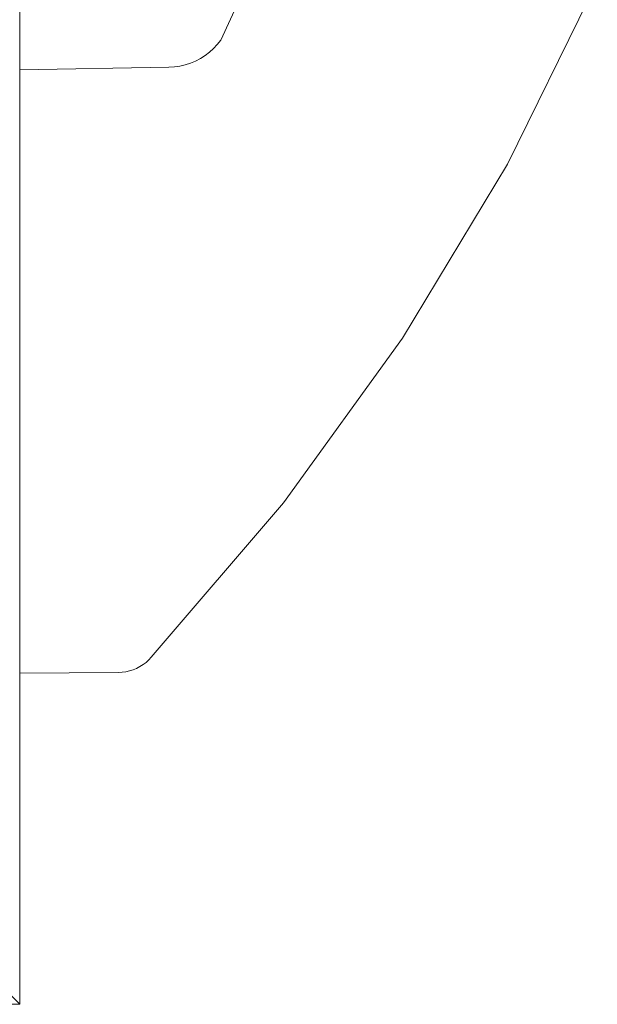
# Model space of a CAD drawing. Header units: millimetres. Extents: x 1865 to 2161, y 1201 to 1385.
# Tile 30 of 40: x 2125 to 2151, y 1201 to 1246. Entities that reach past the tile are written whole.
import ezdxf

# ---------------------------------------------------------------- set-up
doc = ezdxf.new("R2010")
doc.units = ezdxf.units.MM
doc.header["$LTSCALE"] = 25.4
doc.layers.add('Lighting-Moving Light', color=7, linetype='Continuous', lineweight=5)

# ---------------------------------------------------------------- blocks, each defined once
blk = doc.blocks.new('Group-1')
at = {"layer": 'Lighting-Moving Light', "color": 7, "linetype": 'Continuous', "lineweight": 5, "transparency": 33554687}
for points in [[(107.035, -87.035, -16.5), (112, -92, -21.465), (112, 92, -21.465), (107.035, 87.035, -16.5)], [(118.833, -49.092, -47.544), (118.833, -49.092, -77.387), (112, -49.211, -77.387), (112, -49.211, -47.544)], [(112, -76.845, -47.544), (112, -76.845, -77.387), (116.521, -76.805, -77.387), (116.521, -76.805, -47.544)], [(107.035, -87.035, -16.5), (-107.035, -87.035, -16.5), (-112, -92, -21.465), (112, -92, -21.465)]]:
    blk.add_3dface(points, dxfattribs=at)
for points, invisible_edges in [([(112, 49.211, -77.387), (112, -49.211, -47.544), (112, -49.211, -77.387), (112, 92, -99.965)], 13), ([(112, 92, -21.465), (112, -92, -21.465), (112, 49.211, -47.544), (112, 76.845, -47.544)], 10), ([(112, -49.211, -77.387), (112, -76.845, -77.387), (112, -92, -99.965), (112, 92, -99.965)], 10), ([(112, -49.211, -47.544), (112, 49.211, -77.387), (112, 49.211, -47.544), (112, -92, -21.465)], 13), ([(124.975, -39.654, -47.544), (124.975, -39.654, -77.387), (121.202, -47.861, -77.387), (121.202, -47.861, -47.544)], 1), ([(138.435, -45.187, -77.387), (134.318, -53.529, -77.387), (121.202, -47.861, -77.387), (124.975, -39.654, -77.387)], 10), ([(124.975, -39.654, -47.544), (121.202, -47.861, -47.544), (134.318, -53.529, -47.544), (138.435, -45.187, -47.544)], 10), ([(134.318, -53.529, -47.544), (134.318, -53.529, -77.387), (138.435, -45.187, -77.387), (138.435, -45.187, -47.544)], 5), ([(121.045, -48.058, -47.544), (121.045, -48.058, -77.387), (120.873, -48.241, -77.387), (120.873, -48.241, -47.544)], 5), ([(120.873, -48.241, -77.387), (121.045, -48.058, -77.387), (129.521, -61.498, -77.387)], 10), ([(129.521, -61.498, -47.544), (121.045, -48.058, -47.544), (120.873, -48.241, -47.544)], 9), ([(121.202, -47.861, -47.544), (121.202, -47.861, -77.387), (121.045, -48.058, -77.387), (121.045, -48.058, -47.544)], 4), ([(121.045, -48.058, -77.387), (121.202, -47.861, -77.387), (134.318, -53.529, -77.387), (129.521, -61.498, -77.387)], 10), ([(129.521, -61.498, -47.544), (134.318, -53.529, -47.544), (121.202, -47.861, -47.544), (121.045, -48.058, -47.544)], 10), ([(120.485, -48.561, -47.544), (120.485, -48.561, -77.387), (120.273, -48.695, -77.387), (120.273, -48.695, -47.544)], 5), ([(129.521, -61.498, -77.387), (120.273, -48.695, -77.387), (120.485, -48.561, -77.387)], 9), ([(120.485, -48.561, -47.544), (120.273, -48.695, -47.544), (129.521, -61.498, -47.544)], 10), ([(120.686, -48.409, -47.544), (120.686, -48.409, -77.387), (120.485, -48.561, -77.387), (120.485, -48.561, -47.544)], 5), ([(120.485, -48.561, -77.387), (120.686, -48.409, -77.387), (129.521, -61.498, -77.387)], 10), ([(129.521, -61.498, -47.544), (120.686, -48.409, -47.544), (120.485, -48.561, -47.544)], 9), ([(120.873, -48.241, -47.544), (120.873, -48.241, -77.387), (120.686, -48.409, -77.387), (120.686, -48.409, -47.544)], 5), ([(129.521, -61.498, -77.387), (120.686, -48.409, -77.387), (120.873, -48.241, -77.387)], 9), ([(120.873, -48.241, -47.544), (120.686, -48.409, -47.544), (129.521, -61.498, -47.544)], 10), ([(116.521, -76.805, -77.387), (112, -76.845, -77.387), (112, -49.211, -77.387), (118.833, -49.092, -77.387)], 8), ([(118.833, -49.092, -47.544), (112, -49.211, -47.544), (112, -76.845, -47.544), (116.521, -76.805, -47.544)], 8), ([(116.691, -76.796, -77.387), (116.521, -76.805, -77.387), (118.833, -49.092, -77.387)], 10), ([(118.833, -49.092, -47.544), (116.521, -76.805, -47.544), (116.691, -76.796, -47.544)], 9), ([(118.833, -49.092, -77.387), (117.028, -76.735, -77.387), (116.861, -76.773, -77.387), (116.691, -76.796, -77.387)], 9), ([(116.691, -76.796, -47.544), (116.861, -76.773, -47.544), (117.028, -76.735, -47.544), (118.833, -49.092, -47.544)], 12), ([(117.348, -76.618, -77.387), (117.191, -76.683, -77.387), (117.028, -76.735, -77.387), (118.833, -49.092, -77.387)], 12), ([(118.833, -49.092, -47.544), (117.028, -76.735, -47.544), (117.191, -76.683, -47.544), (117.348, -76.618, -47.544)], 9), ([(118.833, -49.092, -77.387), (117.5, -76.539, -77.387), (117.348, -76.618, -77.387)], 9), ([(117.348, -76.618, -47.544), (117.5, -76.539, -47.544), (118.833, -49.092, -47.544)], 10), ([(117.645, -76.448, -77.387), (117.5, -76.539, -77.387), (118.833, -49.092, -77.387)], 10), ([(118.833, -49.092, -47.544), (117.5, -76.539, -47.544), (117.645, -76.448, -47.544)], 9), ([(118.833, -49.092, -77.387), (117.908, -76.229, -77.387), (117.781, -76.344, -77.387), (117.645, -76.448, -77.387)], 9), ([(117.645, -76.448, -47.544), (117.781, -76.344, -47.544), (117.908, -76.229, -47.544), (118.833, -49.092, -47.544)], 12), ([(118.833, -49.092, -77.387), (118.024, -76.104, -77.387), (117.908, -76.229, -77.387)], 9), ([(117.908, -76.229, -47.544), (118.024, -76.104, -47.544), (118.833, -49.092, -47.544)], 10), ([(124.077, -69.041, -77.387), (118.024, -76.104, -77.387), (119.084, -49.077, -77.387), (119.333, -49.041, -77.387)], 10), ([(119.333, -49.041, -47.544), (119.084, -49.077, -47.544), (118.024, -76.104, -47.544), (124.077, -69.041, -47.544)], 10), ([(118.833, -49.092, -77.387), (119.084, -49.077, -77.387), (118.024, -76.104, -77.387)], 10), ([(118.024, -76.104, -47.544), (119.084, -49.077, -47.544), (118.833, -49.092, -47.544)], 9), ([(119.084, -49.077, -47.544), (119.084, -49.077, -77.387), (118.833, -49.092, -77.387), (118.833, -49.092, -47.544)], 1), ([(119.333, -49.041, -47.544), (119.333, -49.041, -77.387), (119.084, -49.077, -77.387), (119.084, -49.077, -47.544)], 5), ([(119.578, -48.985, -47.544), (119.578, -48.985, -77.387), (119.333, -49.041, -77.387), (119.333, -49.041, -47.544)], 5), ([(119.333, -49.041, -77.387), (119.578, -48.985, -77.387), (124.077, -69.041, -77.387)], 10), ([(124.077, -69.041, -47.544), (119.578, -48.985, -47.544), (119.333, -49.041, -47.544)], 9), ([(119.817, -48.908, -47.544), (119.817, -48.908, -77.387), (119.578, -48.985, -77.387), (119.578, -48.985, -47.544)], 5), ([(119.578, -48.985, -77.387), (119.817, -48.908, -77.387), (124.077, -69.041, -77.387)], 10), ([(124.077, -69.041, -47.544), (119.817, -48.908, -47.544), (119.578, -48.985, -47.544)], 9), ([(120.049, -48.811, -47.544), (120.049, -48.811, -77.387), (119.817, -48.908, -77.387), (119.817, -48.908, -47.544)], 5), ([(129.521, -61.498, -77.387), (124.077, -69.041, -77.387), (119.817, -48.908, -77.387), (120.049, -48.811, -77.387)], 10), ([(120.049, -48.811, -47.544), (119.817, -48.908, -47.544), (124.077, -69.041, -47.544), (129.521, -61.498, -47.544)], 10), ([(120.273, -48.695, -47.544), (120.273, -48.695, -77.387), (120.049, -48.811, -77.387), (120.049, -48.811, -47.544)], 5), ([(120.049, -48.811, -77.387), (120.273, -48.695, -77.387), (129.521, -61.498, -77.387)], 10), ([(129.521, -61.498, -47.544), (120.273, -48.695, -47.544), (120.049, -48.811, -47.544)], 9), ([(112, -92, -21.465), (112, -76.845, -47.544), (112, -49.211, -47.544)], 9), ([(129.521, -61.498, -47.544), (129.521, -61.498, -77.387), (134.318, -53.529, -77.387), (134.318, -53.529, -47.544)], 5), ([(124.077, -69.041, -47.544), (124.077, -69.041, -77.387), (129.521, -61.498, -77.387), (129.521, -61.498, -47.544)], 5), ([(118.024, -76.104, -47.544), (118.024, -76.104, -77.387), (124.077, -69.041, -77.387), (124.077, -69.041, -47.544)], 4), ([(117.908, -76.229, -47.544), (117.908, -76.229, -77.387), (118.024, -76.104, -77.387), (118.024, -76.104, -47.544)], 1), ([(117.191, -76.683, -47.544), (117.191, -76.683, -77.387), (117.348, -76.618, -77.387), (117.348, -76.618, -47.544)], 5), ([(117.348, -76.618, -47.544), (117.348, -76.618, -77.387), (117.5, -76.539, -77.387), (117.5, -76.539, -47.544)], 5), ([(117.5, -76.539, -47.544), (117.5, -76.539, -77.387), (117.645, -76.448, -77.387), (117.645, -76.448, -47.544)], 5), ([(117.645, -76.448, -47.544), (117.645, -76.448, -77.387), (117.781, -76.344, -77.387), (117.781, -76.344, -47.544)], 5), ([(117.781, -76.344, -47.544), (117.781, -76.344, -77.387), (117.908, -76.229, -77.387), (117.908, -76.229, -47.544)], 5), ([(112, -92, -21.465), (112, -92, -99.965), (112, -76.845, -77.387), (112, -76.845, -47.544)], 10), ([(116.521, -76.805, -47.544), (116.521, -76.805, -77.387), (116.691, -76.796, -77.387), (116.691, -76.796, -47.544)], 4), ([(116.691, -76.796, -47.544), (116.691, -76.796, -77.387), (116.861, -76.773, -77.387), (116.861, -76.773, -47.544)], 5), ([(116.861, -76.773, -47.544), (116.861, -76.773, -77.387), (117.028, -76.735, -77.387), (117.028, -76.735, -47.544)], 5), ([(117.028, -76.735, -47.544), (117.028, -76.735, -77.387), (117.191, -76.683, -77.387), (117.191, -76.683, -47.544)], 5), ([(112, -92, -21.465), (-112, -92, -21.465), (-112, -92, -99.965)], 8), ([(112, -92, -99.965), (112, -92, -21.465), (-112, -92, -99.965)], 10)]:
    blk.add_3dface(points, dxfattribs=dict(at, invisible_edges=invisible_edges))
at = {"layer": 'Lighting-Moving Light', "color": 0, "flags": 1}
for tag in ['Yoke', '3D_Symbol_Name', 'Weight', 'Weight', 'Wattage', 'Candlepower', 'Body', 'Model_Name', 'Beam_Angle', 'Field_Angle', 'Remarks', 'Beam_Angle_2', 'Field_Angle_2', 'Num_Channels', 'Frame_Size', 'Device_Type', 'FixtureID', 'Frame_Size', 'Base', 'Lens', 'Inst_Type', 'Lamp']:
    blk.add_attdef(tag, (-144.25, -164.904), '', height=0.18, dxfattribs=at)

msp = doc.modelspace()

# ---------------------------------------------------------------- block references
at = {"layer": 'Lighting-Moving Light', "color": 7, "transparency": 33554687}
msp.add_blockref('Group-1', (2012.623, 1292.88), dxfattribs=at)

doc.saveas('drawing.dxf')
